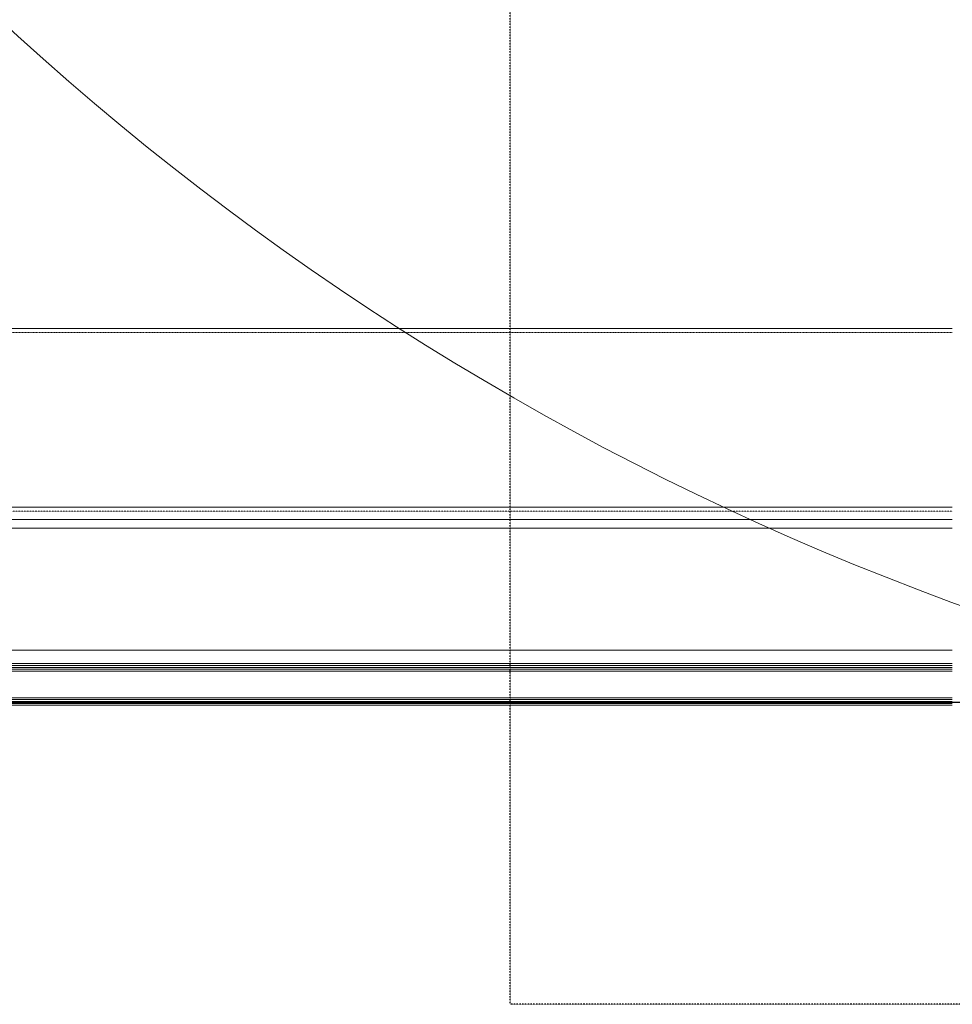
# Model space of a CAD drawing. Header units: millimetres. Extents: x -226731 to 126254, y -16359 to 60195.
# Tile 140 of 256: x -156121 to -155629, y 10340 to 10860. Entities that reach past the tile are written whole.
import ezdxf

# ---------------------------------------------------------------- set-up
doc = ezdxf.new("R2010")
doc.units = ezdxf.units.MM
doc.header["$LTSCALE"] = 0.1
doc.header["$MEASUREMENT"] = 0
doc.linetypes.add('$0$HIDDEN', pattern=[0.375, 0.25, -0.125])
doc.linetypes.add('HIDDEN', pattern=[0.375, 0.25, -0.125])
for name, color, linetype, lineweight in [('0_CCE_ FF_SIDE WALL SPRINKLER', 6, 'Continuous', 0), ('3_Hatch', 8, 'Continuous', 0), ('SPRINKLER COVERAGE AREA', 1, 'Continuous', 9)]:
    doc.layers.add(name, color=color, linetype=linetype, lineweight=lineweight)
doc.layers.add('A-Anno-Note', color=211, linetype='Continuous')
doc.layers.add('FIRE FIGHTING SERVICES', color=5, linetype='Continuous')
doc.layers.add('AREA LINE', color=3, linetype='Continuous', plot=False)

# ---------------------------------------------------------------- blocks, each defined once
blk = doc.blocks.new('*U427')
at = {"layer": '3_Hatch', "color": 8}
for p, q in [((29.99, 199.78), (979.97, 199.78)), ((28.4, 105.47), (979.97, 105.47)), ((30.03, 98.97), (979.97, 98.97)), ((29.51, 94.41), (979.97, 94.41)), ((29.56, 30.01), (979.97, 30.01)), ((979.97, 23, 0), (7.48, 23)), ((979.97, 22, 0), (7.48, 22)), ((979.97, 21, 0), (7.48, 21)), ((979.97, 20, 0), (7.48, 20)), ((979.97, 19, 0), (7.48, 19)), ((979.97, 5, 0), (7.48, 5)), ((979.97, 4, 0), (7.48, 4)), ((979.97, 3, 0), (7.48, 3)), ((979.97, 2, 0), (7.48, 2)), ((979.97, 1, 0), (7.48, 1))]:
    blk.add_line(p, q, dxfattribs=at)
at = {"layer": '3_Hatch', "color": 8, "linetype": 'HIDDEN', "ltscale": 5}
blk.add_line((29.99, 197.78), (979.97, 197.78), dxfattribs=at)
at = {"layer": '3_Hatch', "color": 8, "linetype": 'HIDDEN'}
blk.add_line((30.03, 103.48), (979.97, 103.48), dxfattribs=at)
blk = doc.blocks.new('A$C2AD535C3')
at = {"layer": 'SPRINKLER COVERAGE AREA', "color": 1}
blk.add_circle((0, 0), 2500, dxfattribs=at)
blk = doc.blocks.new('G$C3584CA52')
at = {"layer": '0_CCE_ FF_SIDE WALL SPRINKLER', "color": 240, "xscale": -0.6, "yscale": 0.6, "zscale": 0.6}
blk.add_blockref('A$C2AD535C3', (7904.64, -9259), dxfattribs=at)

msp = doc.modelspace()

# ---------------------------------------------------------------- linework, layer by layer
at = {"layer": 'A-Anno-Note', "color": 8, "linetype": '$0$HIDDEN'}
msp.add_lwpolyline([(-155862.19, 20679.41), (-154592.19, 20679.41), (-154592.19, 10340.17), (-155862.19, 10340.17)], close=True, dxfattribs=at)
at = {"layer": 'AREA LINE', "color": 8}
msp.add_lwpolyline([(-164851.16, 10499.63), (-155388.73, 10499.63), (-155388.73, 11199.63), (-154208.69, 11199.63), (-154208.69, 10499.63), (-152367.94, 10499.63)], dxfattribs=at)

# ---------------------------------------------------------------- block references
at = {"layer": '3_Hatch', "color": 8}
msp.add_blockref('*U427', (-156608.71, 10497.02, 0), dxfattribs=at)
at = {"layer": 'FIRE FIGHTING SERVICES'}
msp.add_blockref('G$C3584CA52', (-163018.33, 21220.5), dxfattribs=at)

doc.saveas('drawing.dxf')
